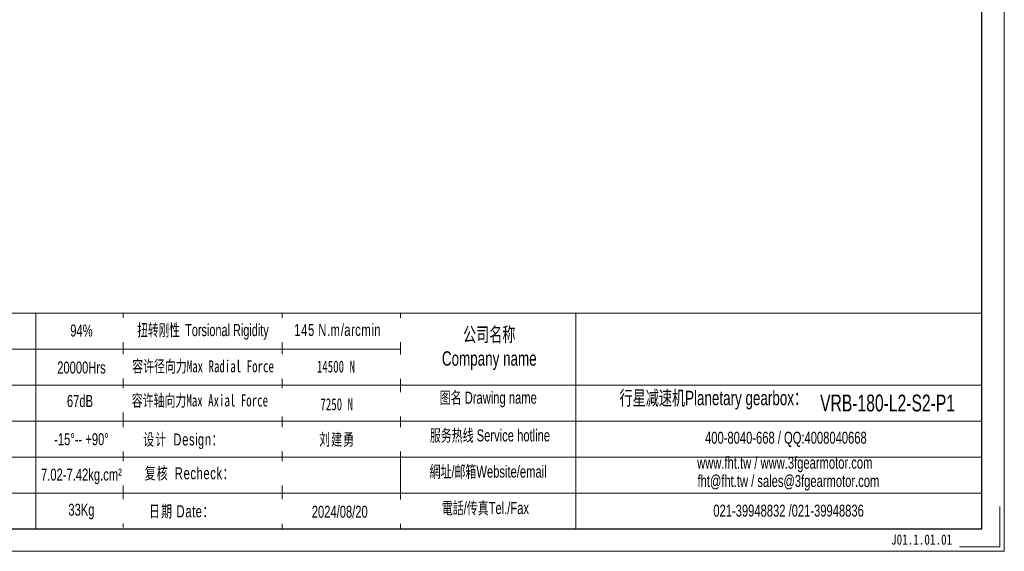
# Model space of a CAD drawing. Header units: millimetres. Extents: x 5885 to 6995, y -605 to 180.
# Tile 7 of 9: x 6416 to 6995, y -605 to -292. Entities that reach past the tile are written whole.
import ezdxf

# ---------------------------------------------------------------- set-up
doc = ezdxf.new("R2010")
doc.units = ezdxf.units.MM
doc.layers.add('6文字层', color=3, linetype='Continuous')
doc.layers.add('图框_外框线', color=7, linetype='Continuous', lineweight=18)
doc.styles.add('标准', font='arial.ttf', dxfattribs={"width": 0.667})
doc.styles.add('样式 1', font='txt', dxfattribs={"width": 0.8})

msp = doc.modelspace()

# ---------------------------------------------------------------- linework, layer by layer
at = {"layer": '图框_外框线'}
for p, q in [((5982.8, -464.7), (6981.83, -464.7)), ((6425.6, -464.7), (6425.6, -591.59)), ((6476.95, -464.7), (6476.95, -590.89)), ((6570.4, -464.7), (6570.4, -591.59)), ((6640.01, -464.7), (6640.01, -591.59)), ((6743.16, -464.7), (6743.16, -591.59)), ((6078.54, -485.87), (6640.01, -485.87)), ((5982.8, -507.04), (6981.83, -507.04)), ((6078.54, -528.22), (6981.83, -528.22)), ((6078.54, -549.39), (6981.83, -549.39)), ((6078.54, -570.56), (6981.83, -570.56))]:
    msp.add_line(p, q, dxfattribs=at)
at = {"layer": '图框_外框线', "color": 3}
msp.add_lwpolyline([(5884.72, -604.81), (6995.04, -604.81), (6995.04, 180.34), (5884.72, 180.34)], close=True, dxfattribs=at)
at = {"layer": '图框_外框线', "color": 3, "lineweight": 25}
msp.add_lwpolyline([(5950.81, -591.59), (6981.83, -591.59), (6981.83, 167.13), (5950.81, 167.13)], close=True, dxfattribs=at)
at = {"layer": '图框_外框线', "color": 3}
msp.add_lwpolyline([(6992.4, -578.37), (6992.4, -602.17), (6968.61, -602.17)], dxfattribs=at)

# ---------------------------------------------------------------- texts
at = {"layer": '6文字层', "insert": (6928.47, -594.88), "char_height": 6, "width": 43.3044, "attachment_point": 1, "style": '样式 1'}
msp.add_mtext('J01.1.01.01', dxfattribs=at)
at = {"layer": '图框_外框线', "color": 1, "attachment_point": 2, "style": '标准'}
for s, insert, char_height, width in [('94%', (6452.47, -471.46), 7.057, 90.2556), ('公司名称\\PCompany name', (6692.24, -473.06), 8.4689, 109.6464), ('20000Hrs', (6452.47, -493.21), 7.057, 90.2556), ('  行星减速机Planetary gearbox：', (6821.77, -510.4), 8.4689, 133.1966), ('67dB', (6451.6, -512.91), 7.057, 46.5709), ('图名 Drawing name', (6691.66, -510.95), 7.0575, 90.2556), ('\\pxt5;VRB-180-L2-S2-P1', (6926.4, -512.65), 9.8804, 71.9047), ('服务热线 Service hotline', (6692.66, -533.14), 7.0575, 100.5534), ('-15%%D-- +90%%D', (6452.47, -535.35), 7.0575, 60.5408), ('400-8040-668 / QQ:4008040668', (6866.63, -534.49), 7.0575, 205.4808), ('www.fht.tw / www.3fgearmotor.com ', (6865.98, -549.19), 7.0575, 205.7121), ('7.02-7.42kg.cm²', (6452.47, -556.16), 7.0575, 47.7327), ('網址/邮箱Website/email', (6691.57, -554.4), 7.0575, 104.6666), ('\\pxt12;fht@fht.tw / sales@3fgearmotor.com ', (6868.13, -559.93), 7.0575, 205.7121), ('33Kg', (6452.47, -576.8), 7.057, 47.2204), ('電話/传真Tel./Fax', (6689.98, -575.83), 7.0575, 105.9255), ('021-39948832 /021-39948836 ', (6868.21, -577.37), 7.0575, 157.0767)]:
    msp.add_mtext(s, dxfattribs=dict(at, insert=insert, char_height=char_height, width=width))

# ---------------------------------------------------------------- next in the draw order: texts
at = {"layer": '图框_外框线', "color": 1, "attachment_point": 2, "style": '标准', "bg_fill": 2}
for s, insert, char_height, width in [('{\\T1.1;145 N.m/arcmin}', (6603.16, -471.09), 7.0575, 90.2556), ('{\\f宋体|b0|i0|c134|p2;容许径向力Max Radial Force}', (6523.95, -492.48), 7.0575, 118.9197), ('{\\fSimSun|b0|i0|c134|p2;\\T1.1;设计 \\fArial|b0|i0|c0|p34;Design\\fSimSun|b0|i0|c134|p2;：}', (6512.46, -535.52), 7.0575, 118.9197), ('{\\fSimSun|b0|i0|c134|p2;\\T1.1;复核 \\fArial|b0|i0|c0|p34;Recheck\\fSimSun|b0|i0|c134|p2;：}', (6516.09, -555.39), 7.0575, 118.9197), ('{\\T1.1;日期 Date：}', (6511.47, -577.77), 7.0575, 118.9197), ('2024/08/20', (6604.33, -578.02), 7.057, 118.9197)]:
    msp.add_mtext(s, dxfattribs=dict(at, insert=insert, char_height=char_height, width=width))

# ---------------------------------------------------------------- next in the draw order: texts
at = {"layer": '图框_外框线', "color": 1, "char_height": 7.0575, "width": 118.9197, "attachment_point": 2, "style": '标准', "bg_fill": 2}
for s, insert in [('{\\f宋体|b0|i0|c134|p2;\\W0.65;扭转刚性 \\fArial|b0|i0|c0|p34;Torsional Rigidity}', (6523.95, -471.21)), ('{\\fSimSun|b1|i0|c134|p2;14500 N}', (6602.06, -492.62)), ('{\\f宋体|b0|i0|c134|p2;容许轴向力Max Axial Force}', (6522.1, -512.58)), ('{\\fSimSun|b0|i0|c134|p2;\\T1.1;刘建勇 }', (6602.83, -535.46))]:
    msp.add_mtext(s, dxfattribs=dict(at, insert=insert))

# ---------------------------------------------------------------- next in the draw order: texts
at = {"layer": '图框_外框线', "color": 1, "insert": (6602.53, -514.81), "char_height": 7.0575, "width": 118.9197, "attachment_point": 2, "style": '标准', "bg_fill": 2}
msp.add_mtext('{\\fSimSun|b1|i0|c134|p2;7250 N}', dxfattribs=at)

doc.saveas('drawing.dxf')
